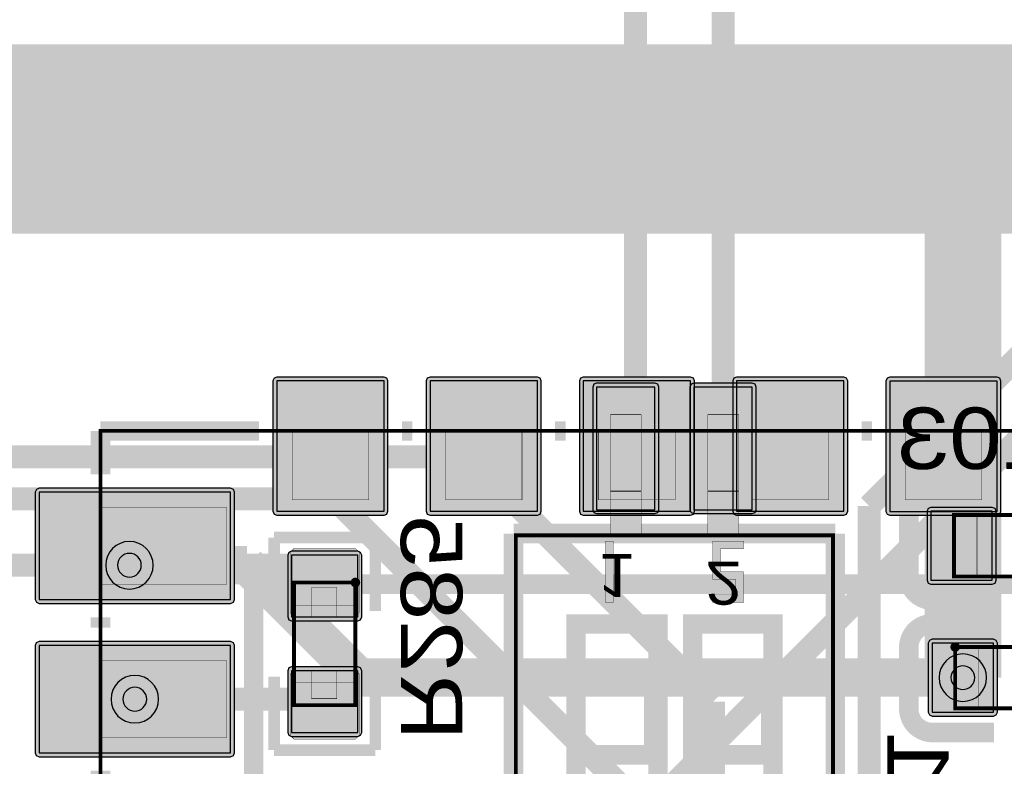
# Model space of a CAD drawing. Header units: millimetres. Extents: x -8 to 125, y -6 to 113.
# Tile 16 of 142: x 39 to 52, y 14 to 23. Entities that reach past the tile are written whole.
import ezdxf
from ezdxf.enums import TextEntityAlignment as Align

# ---------------------------------------------------------------- set-up
doc = ezdxf.new("R2010")
doc.units = ezdxf.units.MM
for name, color, linetype, true_color in [('Bottom Layer', 7, 'Continuous', 0x0000ff), ('Bottom Paste Mask Layer', 7, 'Continuous', 0x800000), ('Bottom Silkscreen Layer', 7, 'Continuous', 0x66cc33), ('Bottom Solder Mask Layer', 7, 'Continuous', 0xaa00ff), ('Component Marking Layer', 7, 'Continuous', 0x66ffcc), ('Component Shape Layer', 7, 'Continuous', 0x00cccc), ('Document Layer', 7, 'Continuous', 0xffffff), ('Hole Layer', 7, 'Continuous', 0x222222), ('Inner1', 7, 'Continuous', 0x999966), ('Inner2', 7, 'Continuous', 0x008000), ('Multi-Layer', 7, 'Continuous', 0xc0c0c0), ('Pin Floating Layer', 7, 'Continuous', 0xff99ff), ('Pin Soldering Layer', 7, 'Continuous', 0xcc9999), ('Top Layer', 7, 'Continuous', 0xff0000), ('Top Paste Mask Layer', 7, 'Continuous', 0x808080), ('Top Silkscreen Layer', 7, 'Continuous', 0xffcc00), ('Top Solder Mask Layer', 7, 'Continuous', 0x800080)]:
    doc.layers.add(name, color=color, linetype=linetype, true_color=true_color)
doc.styles.get("Standard").update_dxf_attribs({"font": 'arial.ttf'})

msp = doc.modelspace()

# ---------------------------------------------------------------- hatches: boundary and pattern name
at = {"layer": 'Bottom Layer'}
for points in [[(46.228, 16.98), (46.99, 16.98), (46.99, 18.58), (46.228, 18.58)], [(47.498, 16.98), (48.26, 16.98), (48.26, 18.58), (47.498, 18.58)], [(51.392, 16.06), (51.392, 16.96), (50.592, 16.96), (50.592, 16.06)], [(43.113, 16.388), (42.249, 16.388), (42.249, 15.582), (43.113, 15.582)], [(50.608, 15.24), (50.608, 14.34), (51.408, 14.34), (51.408, 15.24)], [(43.113, 14.881), (42.249, 14.881), (42.249, 14.075), (43.113, 14.075)]]:
    msp.add_hatch(color=256, dxfattribs=at).paths.add_polyline_path(points)
at = {"layer": 'Bottom Paste Mask Layer'}
for points in [[(46.228, 16.98), (46.99, 16.98), (46.99, 18.58), (46.228, 18.58)], [(47.498, 16.98), (48.26, 16.98), (48.26, 18.58), (47.498, 18.58)], [(51.392, 16.06), (51.392, 16.96), (50.592, 16.96), (50.592, 16.06)], [(42.281, 15.586), (42.509, 15.586), (42.509, 15.966), (42.839, 15.966), (42.839, 15.586), (43.081, 15.586), (43.131, 15.636), (43.131, 16.426), (43.081, 16.476), (42.281, 16.476), (42.231, 16.426), (42.231, 15.636)], [(50.608, 15.24), (50.608, 14.34), (51.408, 14.34), (51.408, 15.24)], [(42.231, 14.036), (42.231, 14.836), (42.281, 14.886), (42.509, 14.886), (42.509, 14.516), (42.839, 14.516), (42.839, 14.886), (43.081, 14.886), (43.131, 14.836), (43.131, 14.036), (43.081, 13.986), (42.281, 13.986)]]:
    msp.add_hatch(color=256, dxfattribs=at).paths.add_polyline_path(points)
at = {"layer": 'Bottom Solder Mask Layer'}
for points in [[(46.228, 16.929), (46.99, 16.929), (47.026, 16.944), (47.041, 16.98), (47.041, 18.58), (47.026, 18.616), (46.99, 18.631), (46.228, 18.631), (46.192, 18.616), (46.177, 18.58), (46.177, 16.98), (46.192, 16.944)], [(47.498, 16.929), (48.26, 16.929), (48.296, 16.944), (48.311, 16.98), (48.311, 18.58), (48.296, 18.616), (48.26, 18.631), (47.498, 18.631), (47.462, 18.616), (47.447, 18.58), (47.447, 16.98), (47.462, 16.944)], [(51.443, 16.06), (51.443, 16.96), (51.428, 16.996), (51.392, 17.011), (50.592, 17.011), (50.556, 16.996), (50.541, 16.96), (50.541, 16.06), (50.556, 16.024), (50.592, 16.009), (51.392, 16.009), (51.428, 16.024)], [(43.113, 16.439), (42.249, 16.439), (42.213, 16.424), (42.198, 16.388), (42.198, 15.582), (42.213, 15.546), (42.249, 15.531), (43.113, 15.531), (43.149, 15.546), (43.164, 15.582), (43.164, 16.388), (43.149, 16.424)], [(50.557, 15.24), (50.557, 14.34), (50.572, 14.304), (50.608, 14.289), (51.408, 14.289), (51.444, 14.304), (51.458, 14.34), (51.458, 15.24), (51.444, 15.276), (51.408, 15.291), (50.608, 15.291), (50.572, 15.276)], [(43.113, 14.932), (42.249, 14.932), (42.213, 14.917), (42.198, 14.881), (42.198, 14.075), (42.213, 14.039), (42.249, 14.024), (43.113, 14.024), (43.149, 14.039), (43.164, 14.075), (43.164, 14.881), (43.149, 14.917)]]:
    msp.add_hatch(color=256, dxfattribs=at).paths.add_polyline_path(points)
at = {"layer": 'Component Marking Layer'}
for points in [[(43.021, 16.031, 1), (43.141, 16.031, 1)], [(50.848, 15.19, 1), (50.968, 15.19, 1)]]:
    msp.add_hatch(color=256, dxfattribs=at).paths.add_polyline_path(points)
at = {"layer": 'Document Layer'}
for points in [[(46.344, 15.77), (46.344, 16.57), (46.444, 16.57), (46.444, 15.77)], [(47.744, 15.77), (48.144, 15.77), (48.144, 16.17), (47.844, 16.17), (47.844, 16.47), (48.144, 16.47), (48.144, 16.57), (47.744, 16.57), (47.744, 16.07), (48.044, 16.07), (48.044, 15.87), (47.744, 15.87)]]:
    msp.add_hatch(color=256, dxfattribs=at).paths.add_polyline_path(points)
at = {"layer": 'Pin Floating Layer'}
for points in [[(46.409, 17.23), (46.409, 16.635), (46.809, 16.635), (46.809, 17.23)], [(47.679, 17.23), (47.679, 16.635), (48.079, 16.635), (48.079, 17.23)]]:
    msp.add_hatch(color=256, dxfattribs=at).paths.add_polyline_path(points)
at = {"layer": 'Pin Soldering Layer'}
for points in [[(46.409, 18.22), (46.409, 17.22), (46.809, 17.22), (46.809, 18.22)], [(47.679, 18.22), (47.679, 17.22), (48.079, 17.22), (48.079, 18.22)], [(42.255, 18.009), (43.255, 18.009), (43.255, 17.109), (42.255, 17.109)], [(44.255, 18.009), (45.255, 18.009), (45.255, 17.109), (44.255, 17.109)], [(46.255, 18.009), (47.255, 18.009), (47.255, 17.109), (46.255, 17.109)], [(48.255, 18.009), (49.255, 18.009), (49.255, 17.109), (48.255, 17.109)], [(50.254, 18.009), (51.254, 18.009), (51.254, 17.109), (50.254, 17.109)], [(41.402, 16.009), (39.752, 16.009), (39.752, 17.009), (41.402, 17.009)], [(50.892, 16.11), (50.892, 16.91), (51.192, 16.91), (51.192, 16.11)], [(43.081, 16.031), (42.281, 16.031), (42.281, 15.731), (43.081, 15.731)], [(50.908, 15.19), (50.908, 14.39), (51.208, 14.39), (51.208, 15.19)], [(41.402, 14.009), (39.752, 14.009), (39.752, 15.009), (41.402, 15.009)], [(43.081, 14.431), (42.281, 14.431), (42.281, 14.731), (43.081, 14.731)]]:
    msp.add_hatch(color=256, dxfattribs=at).paths.add_polyline_path(points)
at = {"layer": 'Top Layer'}
for points in [[(43.455, 18.66), (42.055, 18.66), (42.055, 16.96), (43.455, 16.96)], [(45.455, 18.66), (44.055, 18.66), (44.055, 16.96), (45.455, 16.96)], [(47.455, 18.66), (46.055, 18.66), (46.055, 16.96), (47.455, 16.96)], [(49.455, 18.66), (48.055, 18.66), (48.055, 16.96), (49.455, 16.96)], [(51.454, 18.659), (50.054, 18.659), (50.054, 16.959), (51.454, 16.959)], [(38.953, 17.209), (38.953, 15.809), (41.453, 15.809), (41.453, 17.209)], [(38.952, 15.209), (38.952, 13.809), (41.452, 13.809), (41.452, 15.209)]]:
    msp.add_hatch(color=256, dxfattribs=at).paths.add_polyline_path(points)
at = {"layer": 'Top Paste Mask Layer'}
for points in [[(43.455, 18.66), (42.055, 18.66), (42.055, 16.96), (43.455, 16.96)], [(45.455, 18.66), (44.055, 18.66), (44.055, 16.96), (45.455, 16.96)], [(47.455, 18.66), (46.055, 18.66), (46.055, 16.96), (47.455, 16.96)], [(49.455, 18.66), (48.055, 18.66), (48.055, 16.96), (49.455, 16.96)], [(51.454, 18.659), (50.054, 18.659), (50.054, 16.959), (51.454, 16.959)], [(38.953, 17.209), (38.953, 15.809), (41.453, 15.809), (41.453, 17.209)], [(38.952, 15.209), (38.952, 13.809), (41.452, 13.809), (41.452, 15.209)]]:
    msp.add_hatch(color=256, dxfattribs=at).paths.add_polyline_path(points)
at = {"layer": 'Top Solder Mask Layer'}
for points in [[(43.455, 18.711), (42.055, 18.711), (42.019, 18.696), (42.005, 18.66), (42.005, 16.96), (42.019, 16.924), (42.055, 16.91), (43.455, 16.91), (43.491, 16.924), (43.506, 16.96), (43.506, 18.66), (43.491, 18.696)], [(45.455, 18.71), (44.055, 18.71), (44.019, 18.696), (44.005, 18.66), (44.005, 16.96), (44.019, 16.924), (44.055, 16.909), (45.455, 16.909), (45.491, 16.924), (45.506, 16.96), (45.506, 18.66), (45.491, 18.696)], [(47.455, 18.71), (46.055, 18.71), (46.019, 18.696), (46.004, 18.66), (46.004, 16.96), (46.019, 16.924), (46.055, 16.909), (47.455, 16.909), (47.491, 16.924), (47.505, 16.96), (47.505, 18.66), (47.491, 18.696)], [(49.455, 18.71), (48.055, 18.71), (48.019, 18.696), (48.005, 18.66), (48.005, 16.96), (48.019, 16.924), (48.055, 16.909), (49.455, 16.909), (49.491, 16.924), (49.506, 16.96), (49.506, 18.66), (49.491, 18.696)], [(51.454, 18.71), (50.054, 18.71), (50.018, 18.695), (50.003, 18.659), (50.003, 16.959), (50.018, 16.923), (50.054, 16.908), (51.454, 16.908), (51.49, 16.923), (51.505, 16.959), (51.505, 18.659), (51.49, 18.695)], [(38.903, 17.209), (38.903, 15.809), (38.918, 15.773), (38.953, 15.759), (41.453, 15.759), (41.489, 15.773), (41.504, 15.809), (41.504, 17.209), (41.489, 17.245), (41.453, 17.26), (38.953, 17.26), (38.918, 17.245)], [(38.901, 15.209), (38.901, 13.809), (38.916, 13.773), (38.952, 13.759), (41.452, 13.759), (41.488, 13.773), (41.503, 13.809), (41.503, 15.209), (41.488, 15.245), (41.452, 15.26), (38.952, 15.26), (38.916, 15.245)]]:
    msp.add_hatch(color=256, dxfattribs=at).paths.add_polyline_path(points)

# ---------------------------------------------------------------- linework, layer by layer
at = {"layer": 'Bottom Layer', "const_width": 0.3}
for points in [[(46.736, 57.912), (46.736, 17.907)], [(47.879, 17.78), (47.879, 35.291)], [(52.444, 19.688), (49.784, 17.028)], [(46.736, 17.907), (46.609, 17.78)], [(33.1, 17.668), (44.562, 17.668)], [(44.562, 17.668), (47.752, 14.478)], [(42.807, 17.122), (36.371, 17.122)], [(46.736, 13.192), (42.807, 17.122)], [(49.784, 17.028), (49.784, 8.373)], [(50.992, 16.51), (51.008, 16.495)], [(51.008, 16.495), (51.008, 14.79)], [(40.132, 16.256), (36.907, 16.256)], [(40.132, 16.256), (42.409, 16.256)], [(42.409, 16.256), (42.681, 15.985)], [(40.202, 14.509), (42.649, 14.509)], [(42.649, 14.509), (42.681, 14.478)], [(47.752, 14.478), (47.752, 10.287)]]:
    msp.add_lwpolyline(points, dxfattribs=at)
at = {"layer": 'Bottom Layer'}
for points in [[(46.228, 16.98), (46.99, 16.98), (46.99, 18.58), (46.228, 18.58)], [(47.498, 16.98), (48.26, 16.98), (48.26, 18.58), (47.498, 18.58)], [(51.392, 16.06), (51.392, 16.96), (50.592, 16.96), (50.592, 16.06)], [(43.113, 16.388), (42.249, 16.388), (42.249, 15.582), (43.113, 15.582)], [(50.608, 15.24), (50.608, 14.34), (51.408, 14.34), (51.408, 15.24)], [(43.113, 14.881), (42.249, 14.881), (42.249, 14.075), (43.113, 14.075)]]:
    msp.add_lwpolyline(points, close=True, dxfattribs=at)
at = {"layer": 'Bottom Paste Mask Layer'}
for points in [[(46.228, 16.98), (46.99, 16.98), (46.99, 18.58), (46.228, 18.58)], [(47.498, 16.98), (48.26, 16.98), (48.26, 18.58), (47.498, 18.58)], [(51.392, 16.06), (51.392, 16.96), (50.592, 16.96), (50.592, 16.06)], [(50.608, 15.24), (50.608, 14.34), (51.408, 14.34), (51.408, 15.24)]]:
    msp.add_lwpolyline(points, close=True, dxfattribs=at)
at = {"layer": 'Bottom Paste Mask Layer', "const_width": 0.00508}
for points in [[(42.281, 15.586), (42.509, 15.586), (42.509, 15.966), (42.839, 15.966), (42.839, 15.586), (43.081, 15.586), (43.131, 15.636), (43.131, 16.426), (43.081, 16.476), (42.281, 16.476), (42.231, 16.426), (42.231, 15.636)], [(42.281, 15.586), (42.509, 15.586), (42.509, 15.966), (42.839, 15.966), (42.839, 15.586), (43.081, 15.586), (43.131, 15.636), (43.131, 16.426), (43.081, 16.476), (42.281, 16.476), (42.231, 16.426), (42.231, 15.636)], [(42.231, 14.036), (42.231, 14.836), (42.281, 14.886), (42.509, 14.886), (42.509, 14.516), (42.839, 14.516), (42.839, 14.886), (43.081, 14.886), (43.131, 14.836), (43.131, 14.036), (43.081, 13.986), (42.281, 13.986)], [(42.231, 14.036), (42.231, 14.836), (42.281, 14.886), (42.509, 14.886), (42.509, 14.516), (42.839, 14.516), (42.839, 14.886), (43.081, 14.886), (43.131, 14.836), (43.131, 14.036), (43.081, 13.986), (42.281, 13.986)]]:
    msp.add_lwpolyline(points, close=True, dxfattribs=at)
at = {"layer": 'Bottom Silkscreen Layer', "const_width": 0.254}
for points in [[(50.612, 17.22, 0.414239), (50.302, 16.91)], [(50.612, 17.22, 0.414239), (50.302, 16.91)], [(50.302, 16.11, 0.414214), (50.612, 15.8)], [(50.302, 16.11, 0.414214), (50.612, 15.8)], [(50.612, 15.494, 0.414239), (50.302, 15.184)], [(50.612, 15.494, 0.414239), (50.302, 15.184)], [(50.302, 14.384, 0.414214), (50.612, 14.074)], [(50.302, 14.384, 0.414214), (50.612, 14.074)]]:
    msp.add_lwpolyline(points, format="xyb", dxfattribs=at)
at = {"layer": 'Bottom Silkscreen Layer'}
for points, const_width in [([(51.412, 17.22), (50.612, 17.22)], 0.254), ([(51.412, 17.22), (50.612, 17.22)], 0.254), ([(50.302, 16.91), (50.302, 16.11)], 0.254), ([(50.302, 16.91), (50.302, 16.11)], 0.254), ([(45.144, 11.27), (45.144, 16.67)], 0.254), ([(45.144, 16.67), (49.344, 16.67)], 0.254), ([(45.144, 11.27), (45.144, 16.67)], 0.254), ([(45.144, 16.67), (49.344, 16.67)], 0.254), ([(49.344, 11.27), (49.344, 16.67)], 0.254), ([(49.344, 11.27), (49.344, 16.67)], 0.254), ([(43.341, 16.616), (42.02, 16.616)], 0.152), ([(42.02, 16.616), (42.02, 15.658)], 0.152), ([(43.341, 16.616), (42.02, 16.616)], 0.152), ([(42.02, 16.616), (42.02, 15.658)], 0.152), ([(43.341, 15.658), (43.341, 16.616)], 0.152), ([(43.341, 15.658), (43.341, 16.616)], 0.152), ([(51.412, 15.8), (50.612, 15.8)], 0.254), ([(51.412, 15.8), (50.612, 15.8)], 0.254), ([(51.412, 15.494), (50.612, 15.494)], 0.254), ([(51.412, 15.494), (50.612, 15.494)], 0.254), ([(50.302, 14.384), (50.302, 15.184)], 0.254), ([(50.302, 14.384), (50.302, 15.184)], 0.254), ([(42.02, 13.846), (42.02, 14.805)], 0.152), ([(42.02, 13.846), (42.02, 14.805)], 0.152), ([(43.341, 14.805), (43.341, 13.846)], 0.152), ([(43.341, 14.805), (43.341, 13.846)], 0.152), ([(51.412, 14.074), (50.612, 14.074)], 0.254), ([(51.412, 14.074), (50.612, 14.074)], 0.254), ([(43.341, 13.846), (42.02, 13.846)], 0.152), ([(43.341, 13.846), (42.02, 13.846)], 0.152)]:
    msp.add_lwpolyline(points, dxfattribs=dict(at, const_width=const_width))
at = {"layer": 'Bottom Silkscreen Layer', "const_width": 0.254}
for points in [[(45.959, 15.491), (45.959, 12.449), (47.029, 12.449), (47.029, 15.491)], [(45.959, 15.491), (45.959, 12.449), (47.029, 12.449), (47.029, 15.491)], [(47.483, 15.491), (47.483, 12.449), (48.529, 12.449), (48.529, 15.491)], [(47.483, 15.491), (47.483, 12.449), (48.529, 12.449), (48.529, 15.491)], [(45.959, 14.799), (45.959, 13.783), (46.975, 13.783), (46.975, 14.799)], [(45.959, 14.799), (45.959, 13.783), (46.975, 13.783), (46.975, 14.799)], [(47.483, 14.799), (47.483, 13.783), (48.499, 13.783), (48.499, 14.799)], [(47.483, 14.799), (47.483, 13.783), (48.499, 13.783), (48.499, 14.799)]]:
    msp.add_lwpolyline(points, close=True, dxfattribs=at)
at = {"layer": 'Bottom Solder Mask Layer'}
for points in [[(46.228, 16.929), (46.99, 16.929), (47.026, 16.944), (47.041, 16.98), (47.041, 18.58), (47.026, 18.616), (46.99, 18.631), (46.228, 18.631), (46.192, 18.616), (46.177, 18.58), (46.177, 16.98), (46.192, 16.944)], [(47.498, 16.929), (48.26, 16.929), (48.296, 16.944), (48.311, 16.98), (48.311, 18.58), (48.296, 18.616), (48.26, 18.631), (47.498, 18.631), (47.462, 18.616), (47.447, 18.58), (47.447, 16.98), (47.462, 16.944)], [(51.443, 16.06), (51.443, 16.96), (51.428, 16.996), (51.392, 17.011), (50.592, 17.011), (50.556, 16.996), (50.541, 16.96), (50.541, 16.06), (50.556, 16.024), (50.592, 16.009), (51.392, 16.009), (51.428, 16.024)], [(43.113, 16.439), (42.249, 16.439), (42.213, 16.424), (42.198, 16.388), (42.198, 15.582), (42.213, 15.546), (42.249, 15.531), (43.113, 15.531), (43.149, 15.546), (43.164, 15.582), (43.164, 16.388), (43.149, 16.424)], [(50.557, 15.24), (50.557, 14.34), (50.572, 14.304), (50.608, 14.289), (51.408, 14.289), (51.444, 14.304), (51.458, 14.34), (51.458, 15.24), (51.444, 15.276), (51.408, 15.291), (50.608, 15.291), (50.572, 15.276)], [(43.113, 14.932), (42.249, 14.932), (42.213, 14.917), (42.198, 14.881), (42.198, 14.075), (42.213, 14.039), (42.249, 14.024), (43.113, 14.024), (43.149, 14.039), (43.164, 14.075), (43.164, 14.881), (43.149, 14.917)]]:
    msp.add_lwpolyline(points, close=True, dxfattribs=at)
at = {"layer": 'Component Marking Layer', "const_width": 0.00508}
for points in [[(43.021, 16.031, 1), (43.141, 16.031, 1)], [(50.848, 15.19, 1), (50.968, 15.19, 1)]]:
    msp.add_lwpolyline(points, format="xyb", close=True, dxfattribs=at)
at = {"layer": 'Component Shape Layer', "const_width": 0.0508}
for points in [[(55.755, 18.009), (55.755, -5.991), (39.755, -5.991), (39.755, 18.009)], [(55.755, 18.009), (55.755, -5.991), (39.755, -5.991), (39.755, 18.009)], [(52.492, 16.11), (52.492, 16.91), (50.892, 16.91), (50.892, 16.11)], [(52.492, 16.11), (52.492, 16.91), (50.892, 16.91), (50.892, 16.11)], [(45.174, 11.295), (49.314, 11.295), (49.314, 16.645), (45.174, 16.645)], [(45.174, 11.295), (49.314, 11.295), (49.314, 16.645), (45.174, 16.645)], [(43.081, 16.031), (42.281, 16.031), (42.281, 14.431), (43.081, 14.431)], [(43.081, 16.031), (42.281, 16.031), (42.281, 14.431), (43.081, 14.431)], [(50.908, 15.19), (50.908, 14.39), (52.508, 14.39), (52.508, 15.19)], [(50.908, 15.19), (50.908, 14.39), (52.508, 14.39), (52.508, 15.19)]]:
    msp.add_lwpolyline(points, close=True, dxfattribs=at)
at = {"layer": 'Document Layer', "const_width": 0.00508}
for points in [[(46.344, 15.77), (46.344, 16.57), (46.444, 16.57), (46.444, 15.77)], [(46.344, 15.77), (46.344, 16.57), (46.444, 16.57), (46.444, 15.77)], [(47.744, 15.77), (48.144, 15.77), (48.144, 16.17), (47.844, 16.17), (47.844, 16.47), (48.144, 16.47), (48.144, 16.57), (47.744, 16.57), (47.744, 16.07), (48.044, 16.07), (48.044, 15.87), (47.744, 15.87)], [(47.744, 15.77), (48.144, 15.77), (48.144, 16.17), (47.844, 16.17), (47.844, 16.47), (48.144, 16.47), (48.144, 16.57), (47.744, 16.57), (47.744, 16.07), (48.044, 16.07), (48.044, 15.87), (47.744, 15.87)]]:
    msp.add_lwpolyline(points, close=True, dxfattribs=at)
at = {"layer": 'Hole Layer'}
for points in [[(39.977, 16.256, 1), (40.287, 16.256, 1)], [(50.853, 14.79, 1), (51.163, 14.79, 1)], [(40.047, 14.509, 1), (40.357, 14.509, 1)]]:
    msp.add_lwpolyline(points, format="xyb", close=True, dxfattribs=at)
at = {"layer": 'Inner1', "const_width": 1}
for points in [[(24.13, 21.082), (50.874, 21.082)], [(51.008, 20.949), (50.874, 21.082)], [(50.874, 21.082), (85.005, 21.082)], [(51.008, 14.79), (51.008, 20.949)]]:
    msp.add_lwpolyline(points, dxfattribs=at)
at = {"layer": 'Inner2'}
for points, const_width in [([(73.641, 22.301), (29.261, 22.301)], 1.5), ([(52.881, 19.05), (44.251, 10.421)], 0.3)]:
    msp.add_lwpolyline(points, dxfattribs=dict(at, const_width=const_width))
at = {"layer": 'Multi-Layer'}
for points in [[(39.822, 16.256, 1), (40.442, 16.256, 1)], [(50.698, 14.79, 1), (51.318, 14.79, 1)], [(39.892, 14.509, 1), (40.512, 14.509, 1)]]:
    msp.add_lwpolyline(points, format="xyb", close=True, dxfattribs=at)
at = {"layer": 'Pin Floating Layer', "const_width": 0.00508}
for points in [[(46.409, 17.23), (46.409, 16.635), (46.809, 16.635), (46.809, 17.23)], [(46.409, 17.23), (46.409, 16.635), (46.809, 16.635), (46.809, 17.23)], [(47.679, 17.23), (47.679, 16.635), (48.079, 16.635), (48.079, 17.23)], [(47.679, 17.23), (47.679, 16.635), (48.079, 16.635), (48.079, 17.23)]]:
    msp.add_lwpolyline(points, close=True, dxfattribs=at)
at = {"layer": 'Pin Soldering Layer', "const_width": 0.00508}
for points in [[(46.409, 18.22), (46.409, 17.22), (46.809, 17.22), (46.809, 18.22)], [(46.409, 18.22), (46.409, 17.22), (46.809, 17.22), (46.809, 18.22)], [(47.679, 18.22), (47.679, 17.22), (48.079, 17.22), (48.079, 18.22)], [(47.679, 18.22), (47.679, 17.22), (48.079, 17.22), (48.079, 18.22)], [(42.255, 18.009), (43.255, 18.009), (43.255, 17.109), (42.255, 17.109)], [(42.255, 18.009), (43.255, 18.009), (43.255, 17.109), (42.255, 17.109)], [(44.255, 18.009), (45.255, 18.009), (45.255, 17.109), (44.255, 17.109)], [(44.255, 18.009), (45.255, 18.009), (45.255, 17.109), (44.255, 17.109)], [(46.255, 18.009), (47.255, 18.009), (47.255, 17.109), (46.255, 17.109)], [(46.255, 18.009), (47.255, 18.009), (47.255, 17.109), (46.255, 17.109)], [(48.255, 18.009), (49.255, 18.009), (49.255, 17.109), (48.255, 17.109)], [(48.255, 18.009), (49.255, 18.009), (49.255, 17.109), (48.255, 17.109)], [(50.254, 18.009), (51.254, 18.009), (51.254, 17.109), (50.254, 17.109)], [(50.254, 18.009), (51.254, 18.009), (51.254, 17.109), (50.254, 17.109)], [(41.402, 16.009), (39.752, 16.009), (39.752, 17.009), (41.402, 17.009)], [(41.402, 16.009), (39.752, 16.009), (39.752, 17.009), (41.402, 17.009)], [(50.892, 16.11), (50.892, 16.91), (51.192, 16.91), (51.192, 16.11)], [(50.892, 16.11), (50.892, 16.91), (51.192, 16.91), (51.192, 16.11)], [(43.081, 16.031), (42.281, 16.031), (42.281, 15.731), (43.081, 15.731)], [(43.081, 16.031), (42.281, 16.031), (42.281, 15.731), (43.081, 15.731)], [(50.908, 15.19), (50.908, 14.39), (51.208, 14.39), (51.208, 15.19)], [(50.908, 15.19), (50.908, 14.39), (51.208, 14.39), (51.208, 15.19)], [(41.402, 14.009), (39.752, 14.009), (39.752, 15.009), (41.402, 15.009)], [(41.402, 14.009), (39.752, 14.009), (39.752, 15.009), (41.402, 15.009)], [(43.081, 14.431), (42.281, 14.431), (42.281, 14.731), (43.081, 14.731)], [(43.081, 14.431), (42.281, 14.431), (42.281, 14.731), (43.081, 14.731)]]:
    msp.add_lwpolyline(points, close=True, dxfattribs=at)
at = {"layer": 'Top Layer'}
for points in [[(43.455, 18.66), (42.055, 18.66), (42.055, 16.96), (43.455, 16.96)], [(45.455, 18.66), (44.055, 18.66), (44.055, 16.96), (45.455, 16.96)], [(47.455, 18.66), (46.055, 18.66), (46.055, 16.96), (47.455, 16.96)], [(49.455, 18.66), (48.055, 18.66), (48.055, 16.96), (49.455, 16.96)], [(51.454, 18.659), (50.054, 18.659), (50.054, 16.959), (51.454, 16.959)], [(38.953, 17.209), (38.953, 15.809), (41.453, 15.809), (41.453, 17.209)], [(38.952, 15.209), (38.952, 13.809), (41.452, 13.809), (41.452, 15.209)]]:
    msp.add_lwpolyline(points, close=True, dxfattribs=at)
at = {"layer": 'Top Layer', "const_width": 0.5}
for points in [[(40.132, 16.256), (41.667, 16.256)], [(41.667, 16.256), (43.134, 14.79)], [(51.008, 14.79), (43.134, 14.79)]]:
    msp.add_lwpolyline(points, dxfattribs=at)
at = {"layer": 'Top Paste Mask Layer'}
for points in [[(43.455, 18.66), (42.055, 18.66), (42.055, 16.96), (43.455, 16.96)], [(45.455, 18.66), (44.055, 18.66), (44.055, 16.96), (45.455, 16.96)], [(47.455, 18.66), (46.055, 18.66), (46.055, 16.96), (47.455, 16.96)], [(49.455, 18.66), (48.055, 18.66), (48.055, 16.96), (49.455, 16.96)], [(51.454, 18.659), (50.054, 18.659), (50.054, 16.959), (51.454, 16.959)], [(38.953, 17.209), (38.953, 15.809), (41.453, 15.809), (41.453, 17.209)], [(38.952, 15.209), (38.952, 13.809), (41.452, 13.809), (41.452, 15.209)]]:
    msp.add_lwpolyline(points, close=True, dxfattribs=at)
at = {"layer": 'Top Silkscreen Layer', "const_width": 0.254}
for points in [[(39.754, 17.441), (39.754, 18.007)], [(39.754, 18.007), (41.824, 18.007)], [(39.754, 17.441), (39.754, 18.007)], [(39.754, 18.007), (41.824, 18.007)], [(43.687, 18.007), (43.824, 18.007)], [(43.687, 18.007), (43.824, 18.007)], [(45.687, 18.007), (45.823, 18.007)], [(45.687, 18.007), (45.823, 18.007)], [(47.686, 18.007), (47.824, 18.007)], [(47.686, 18.007), (47.824, 18.007)], [(49.687, 18.007), (49.823, 18.007)], [(49.687, 18.007), (49.823, 18.007)], [(53.754, 16.009), (41.754, 16.009)], [(41.754, 16.009), (41.754, 3.009)], [(53.754, 16.009), (41.754, 16.009)], [(41.754, 16.009), (41.754, 3.009)], [(39.754, 15.441), (39.754, 15.578)], [(39.754, 15.441), (39.754, 15.578)], [(39.754, 13.441), (39.754, 13.578)], [(39.754, 13.441), (39.754, 13.578)]]:
    msp.add_lwpolyline(points, dxfattribs=at)
at = {"layer": 'Top Solder Mask Layer'}
for points in [[(43.455, 18.711), (42.055, 18.711), (42.019, 18.696), (42.005, 18.66), (42.005, 16.96), (42.019, 16.924), (42.055, 16.91), (43.455, 16.91), (43.491, 16.924), (43.506, 16.96), (43.506, 18.66), (43.491, 18.696)], [(45.455, 18.71), (44.055, 18.71), (44.019, 18.696), (44.005, 18.66), (44.005, 16.96), (44.019, 16.924), (44.055, 16.909), (45.455, 16.909), (45.491, 16.924), (45.506, 16.96), (45.506, 18.66), (45.491, 18.696)], [(47.455, 18.71), (46.055, 18.71), (46.019, 18.696), (46.004, 18.66), (46.004, 16.96), (46.019, 16.924), (46.055, 16.909), (47.455, 16.909), (47.491, 16.924), (47.505, 16.96), (47.505, 18.66), (47.491, 18.696)], [(49.455, 18.71), (48.055, 18.71), (48.019, 18.696), (48.005, 18.66), (48.005, 16.96), (48.019, 16.924), (48.055, 16.909), (49.455, 16.909), (49.491, 16.924), (49.506, 16.96), (49.506, 18.66), (49.491, 18.696)], [(51.454, 18.71), (50.054, 18.71), (50.018, 18.695), (50.003, 18.659), (50.003, 16.959), (50.018, 16.923), (50.054, 16.908), (51.454, 16.908), (51.49, 16.923), (51.505, 16.959), (51.505, 18.659), (51.49, 18.695)], [(38.903, 17.209), (38.903, 15.809), (38.918, 15.773), (38.953, 15.759), (41.453, 15.759), (41.489, 15.773), (41.504, 15.809), (41.504, 17.209), (41.489, 17.245), (41.453, 17.26), (38.953, 17.26), (38.918, 17.245)], [(38.901, 15.209), (38.901, 13.809), (38.916, 13.773), (38.952, 13.759), (41.452, 13.759), (41.488, 13.773), (41.503, 13.809), (41.503, 15.209), (41.488, 15.245), (41.452, 15.26), (38.952, 15.26), (38.916, 15.245)]]:
    msp.add_lwpolyline(points, close=True, dxfattribs=at)

# ---------------------------------------------------------------- texts
at = {"layer": 'Bottom Silkscreen Layer', "text_generation_flag": 2, "width": 1.1}
msp.add_text('C103', height=0.8001, dxfattribs=at).set_placement((53.086, 17.272), align=Align.BOTTOM_LEFT)
for s, height, rotation, p in [('R285', 0.8001, 630, (43.434, 13.97)), ('1', 0.56, -180, (46.244, 16.57)), ('1', 0.56, -180, (46.244, 16.57)), ('2', 0.56, -180, (47.644, 16.47)), ('2', 0.56, -180, (47.644, 16.47)), ('SW1', 0.8001, 270, (49.784, 11.43))]:
    msp.add_text(s, height=height, rotation=rotation, dxfattribs=at).set_placement(p, align=Align.BOTTOM_LEFT)

doc.saveas('drawing.dxf')
